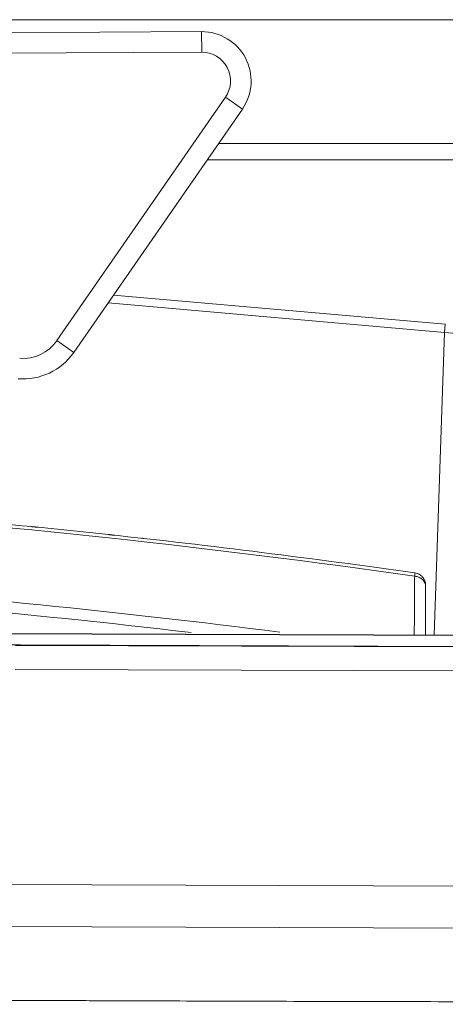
# Model space of a CAD drawing. Header units: millimetres. Extents: x 0 to 594, y 0 to 420.
# Tile 20 of 256: x 184.28 to 189.46, y 60.44 to 72.42. Entities that reach past the tile are written whole.
import ezdxf
from ezdxf.lldxf.tags import DXFTag

# ---------------------------------------------------------------- set-up
doc = ezdxf.new("R2010")
doc.units = ezdxf.units.MM
doc.layers.add('1', color=7, linetype='Continuous', true_color=0xffffff)
tags = doc.linetypes.add('DASHED', pattern=[25.72, 12.86, -12.86]).pattern_tags.tags
tags[6:7] = [DXFTag(74, 4), DXFTag(75, 0), DXFTag(340, '0'), DXFTag(46, 0.0), DXFTag(50, 0.0), DXFTag(44, 0.0), DXFTag(45, 0.0)]
tags[4:5] = [DXFTag(74, 4), DXFTag(75, 0), DXFTag(340, '0'), DXFTag(46, 0.0), DXFTag(50, 0.0), DXFTag(44, 0.0), DXFTag(45, 0.0)]

msp = doc.modelspace()

# ---------------------------------------------------------------- linework, layer by layer
at = {"layer": '1', "color": 163, "linetype": 'DASHED', "lineweight": 18}
msp.add_line((116.742, 72.421), (274.242, 72.421), dxfattribs=at)
at = {"layer": '1', "color": 155, "linetype": 'Continuous', "lineweight": 13}
for p, q in [((175.047, 72.215), (186.491, 72.275)), ((186.491, 72.275), (186.493, 72.025)), ((186.493, 72.025), (175.048, 71.965)), ((184.731, 68.514), (186.782, 71.476)), ((186.988, 71.333), (186.782, 71.476)), ((186.988, 71.333), (184.937, 68.371)), ((186.698, 70.915), (198.146, 70.915)), ((186.56, 70.715), (191.949, 70.715)), ((185.419, 69.068), (189.456, 68.715)), ((185.419, 69.068), (189.456, 68.715)), ((189.456, 68.715), (185.419, 69.068)), ((189.447, 68.615), (185.354, 68.973)), ((189.447, 68.615), (185.354, 68.973)), ((189.447, 68.615), (189.456, 68.715)), ((189.447, 68.615), (189.456, 68.715)), ((189.448, 68.615), (189.32, 64.933)), ((184.937, 68.371), (184.731, 68.514)), ((196.629, 64.907), (180.219, 64.964)), ((180.344, 64.959), (196.568, 64.902)), ((184.227, 64.805), (200.638, 64.748)), ((184.289, 64.81), (184.289, 64.81)), ((200.513, 64.753), (184.289, 64.81)), ((200.637, 64.455), (184.226, 64.513)), ((183.659, 61.897), (201.766, 61.833)), ((201.764, 61.321), (183.657, 61.384))]:
    msp.add_line(p, q, dxfattribs=at)
for centre, radius, start, end in [((186.494, 71.675), 0.6, 325.3, 90.3), ((186.494, 71.675), 0.35, 325.3, 90.3), ((189.293, 66.847), 1.775, 36.6307, 85), ((189.293, 66.847), 1.775, 36.6307, 85), ((184.32, 68.798), 0.5, 265.3, 325.3), ((184.32, 68.798), 0.75, 265.3, 325.3)]:
    msp.add_arc(centre, radius, start, end, dxfattribs=at)
for points, knots in [([(174.116, 66.784), (175.368, 66.778), (176.62, 66.751), (179.122, 66.654), (180.372, 66.583), (182.869, 66.4), (184.116, 66.288), (186.605, 66.019), (187.848, 65.863), (189.087, 65.687)], [0, 0, 0, 0, 0.25, 0.25, 0.5, 0.5, 0.75, 0.75, 1, 1, 1, 1]), ([(189.084, 65.647), (186.607, 66), (184.116, 66.269), (179.121, 66.635), (176.617, 66.732), (174.116, 66.744)], [0, 0, 0, 0, 0.5, 0.5, 1, 1, 1, 1]), ([(184.426, 66.25), (184.429, 66.25), (184.434, 66.249), (184.442, 66.248), (184.452, 66.247), (184.461, 66.247), (184.469, 66.246), (184.475, 66.245), (184.481, 66.245), (184.488, 66.244), (184.495, 66.243), (184.501, 66.243), (184.506, 66.242), (184.508, 66.242)], [0, 0, 0, 0, 0.125304, 0.250621, 0.375591, 0.500334, 0.572479, 0.643837, 0.714723, 0.78546, 0.856372, 0.92778, 1, 1, 1, 1]), ([(185.355, 66.154), (185.358, 66.154), (185.366, 66.153), (185.378, 66.151), (185.389, 66.15), (185.399, 66.149), (185.406, 66.148), (185.412, 66.148), (185.417, 66.147), (185.422, 66.147), (185.427, 66.146), (185.431, 66.146), (185.434, 66.145), (185.436, 66.145)], [0, 0, 0, 0, 0.125364, 0.250436, 0.3756, 0.500202, 0.572578, 0.644086, 0.715046, 0.785787, 0.856641, 0.927937, 1, 1, 1, 1]), ([(185.763, 66.109), (185.765, 66.109), (185.767, 66.109), (185.77, 66.108), (185.773, 66.108), (185.776, 66.108), (185.777, 66.108), (185.779, 66.107), (185.78, 66.107), (185.78, 66.107), (185.781, 66.107), (185.782, 66.107), (185.782, 66.107), (185.782, 66.107), (185.782, 66.107), (185.782, 66.107), (185.782, 66.107)], [0, 0, 0, 0, 0.100709, 0.20074, 0.300493, 0.400374, 0.500787, 0.556638, 0.612233, 0.667641, 0.72293, 0.778168, 0.833426, 0.888771, 0.944273, 1, 1, 1, 1]), ([(174.116, 65.847), (176.616, 65.836), (179.119, 65.738), (183.563, 65.409), (185.506, 65.213), (187.442, 64.965)], [0, 0, 0, 0, 0.561798, 0.561798, 1, 1, 1, 1]), ([(189.084, 65.647), (189.084, 65.647), (189.084, 65.647), (189.084, 65.647), (189.084, 65.648), (189.084, 65.648), (189.084, 65.65), (189.084, 65.652), (189.084, 65.655), (189.085, 65.659), (189.085, 65.662), (189.085, 65.665), (189.085, 65.666), (189.086, 65.669), (189.086, 65.67), (189.086, 65.673), (189.086, 65.675), (189.086, 65.677), (189.086, 65.678), (189.086, 65.68), (189.086, 65.68), (189.087, 65.682), (189.087, 65.683), (189.087, 65.686), (189.087, 65.687), (189.087, 65.687)], [0, 0, 0, 0, 0.003944, 0.003944, 0.007887, 0.015775, 0.031549, 0.063098, 0.126197, 0.126197, 0.252393, 0.252393, 0.315491, 0.315491, 0.37859, 0.37859, 0.504786, 0.504786, 0.567884, 0.567884, 0.630983, 0.630983, 0.757179, 0.757179, 1, 1, 1, 1]), ([(189.216, 65.538), (189.216, 65.547), (189.215, 65.556), (189.212, 65.574), (189.209, 65.582), (189.203, 65.599), (189.199, 65.607), (189.19, 65.622), (189.185, 65.63), (189.173, 65.643), (189.167, 65.649), (189.153, 65.661), (189.145, 65.666), (189.13, 65.674), (189.122, 65.678), (189.105, 65.683), (189.096, 65.685), (189.087, 65.687)], [0, 0, 0, 0, 0.125, 0.125, 0.25, 0.25, 0.375, 0.375, 0.5, 0.5, 0.625, 0.625, 0.75, 0.75, 0.875, 0.875, 1, 1, 1, 1]), ([(189.079, 64.938), (189.079, 64.96), (189.079, 64.982), (189.079, 65.024), (189.08, 65.055), (189.08, 65.085), (189.08, 65.106), (189.08, 65.116), (189.08, 65.166), (189.081, 65.244), (189.081, 65.318), (189.082, 65.362), (189.082, 65.371), (189.082, 65.389), (189.082, 65.398), (189.082, 65.424), (189.082, 65.441), (189.083, 65.492), (189.083, 65.557), (189.083, 65.618), (189.084, 65.647)], [0, 0, 0, 0, 0.078164, 0.078164, 0.154984, 0.193394, 0.193394, 0.231803, 0.231803, 0.385443, 0.539082, 0.539082, 0.577492, 0.577492, 0.615902, 0.615902, 0.692721, 0.692721, 0.846361, 1, 1, 1, 1]), ([(189.216, 65.522), (189.216, 65.53), (189.215, 65.537), (189.212, 65.552), (189.209, 65.56), (189.203, 65.574), (189.199, 65.581), (189.189, 65.594), (189.184, 65.6), (189.172, 65.611), (189.165, 65.616), (189.151, 65.626), (189.143, 65.63), (189.127, 65.637), (189.119, 65.64), (189.102, 65.644), (189.093, 65.646), (189.084, 65.647)], [0, 0, 0, 0, 0.125, 0.125, 0.25, 0.25, 0.375, 0.375, 0.5, 0.5, 0.625, 0.625, 0.75, 0.75, 0.875, 0.875, 1, 1, 1, 1]), ([(189.216, 65.522), (189.216, 65.494), (189.216, 65.437), (189.216, 65.375), (189.216, 65.326), (189.216, 65.31), (189.216, 65.285), (189.216, 65.277), (189.216, 65.26), (189.216, 65.252), (189.216, 65.209), (189.216, 65.139), (189.216, 65.064), (189.216, 65.017), (189.216, 65.007), (189.216, 64.988), (189.216, 64.968), (189.216, 64.947), (189.216, 64.936)], [0, 0, 0, 0, 0.173093, 0.346185, 0.346185, 0.432732, 0.432732, 0.476005, 0.476005, 0.519278, 0.519278, 0.692371, 0.865464, 0.865464, 0.908737, 0.908737, 0.95201, 1, 1, 1, 1]), ([(184.289, 64.81), (184.183, 64.81), (183.972, 64.811), (183.764, 64.812), (183.556, 64.813), (183.453, 64.814), (183.299, 64.815), (183.248, 64.815), (183.172, 64.816), (183.146, 64.816), (183.108, 64.816), (183.095, 64.816), (183.07, 64.816), (183.057, 64.817), (182.944, 64.817), (182.845, 64.818), (182.649, 64.82), (182.554, 64.821), (182.412, 64.822), (182.319, 64.823), (182.182, 64.825), (182.092, 64.826), (182.036, 64.827), (182.025, 64.827), (182.003, 64.827), (181.97, 64.828), (181.937, 64.828), (181.873, 64.829), (181.788, 64.83), (181.706, 64.831), (181.585, 64.833), (181.429, 64.836), (181.284, 64.838), (181.179, 64.84), (181.145, 64.841), (181.095, 64.842), (181.07, 64.842), (181.042, 64.843), (181.03, 64.843), (181.022, 64.843), (181.018, 64.844), (180.982, 64.844), (180.919, 64.846), (180.861, 64.847), (180.776, 64.849), (180.722, 64.851), (180.622, 64.854), (180.576, 64.855), (180.49, 64.858), (180.45, 64.86), (180.414, 64.861)], [0, 0, 0, 0, 0.0625, 0.125, 0.125, 0.1875, 0.1875, 0.21875, 0.21875, 0.234375, 0.234375, 0.242187, 0.242187, 0.25, 0.25, 0.3125, 0.3125, 0.375, 0.375, 0.40625, 0.4375, 0.46875, 0.46875, 0.476562, 0.476562, 0.484375, 0.5, 0.5, 0.53125, 0.5625, 0.5625, 0.625, 0.6875, 0.6875, 0.71875, 0.71875, 0.734375, 0.742187, 0.746094, 0.746094, 0.75, 0.75, 0.78125, 0.8125, 0.8125, 0.875, 0.875, 0.9375, 0.9375, 1, 1, 1, 1]), ([(184.09, 60.484), (184.163, 60.484), (184.303, 60.483), (184.506, 60.483), (184.692, 60.482), (184.862, 60.481), (185.015, 60.481), (185.18, 60.48), (185.363, 60.479), (185.572, 60.479), (185.786, 60.478), (186.004, 60.477), (186.376, 60.476), (186.913, 60.474), (187.625, 60.472), (188.328, 60.47), (189.032, 60.469), (189.744, 60.467), (190.343, 60.466), (190.858, 60.465), (191.318, 60.464), (191.925, 60.463), (192.549, 60.462), (193.126, 60.46), (193.594, 60.459), (194.021, 60.459), (194.408, 60.458), (194.904, 60.457), (195.51, 60.455), (196.221, 60.454), (197.048, 60.452), (197.981, 60.449), (198.876, 60.446), (199.576, 60.443), (199.977, 60.441), (200.247, 60.44), (200.401, 60.44), (200.57, 60.439), (200.756, 60.438), (200.959, 60.437), (201.1, 60.436), (201.173, 60.436)], [0, 0, 0, 0, 0.012831, 0.024697, 0.035596, 0.04553, 0.054498, 0.0625, 0.074452, 0.086678, 0.099178, 0.111952, 0.125, 0.164562, 0.206229, 0.25, 0.28811, 0.329777, 0.375, 0.393302, 0.420236, 0.455802, 0.5, 0.529773, 0.55716, 0.58216, 0.604773, 0.625, 0.669392, 0.711059, 0.75, 0.814529, 0.875, 0.907046, 0.9375, 0.945499, 0.954464, 0.964397, 0.975298, 0.987165, 1, 1, 1, 1])]:
    msp.add_open_spline(points, degree=3, knots=knots, dxfattribs=at)
msp.add_open_spline([(186.363, 64.961), (182.299, 65.442), (178.209, 65.693), (174.116, 65.712)], degree=3, dxfattribs=at)

doc.saveas('drawing.dxf')
